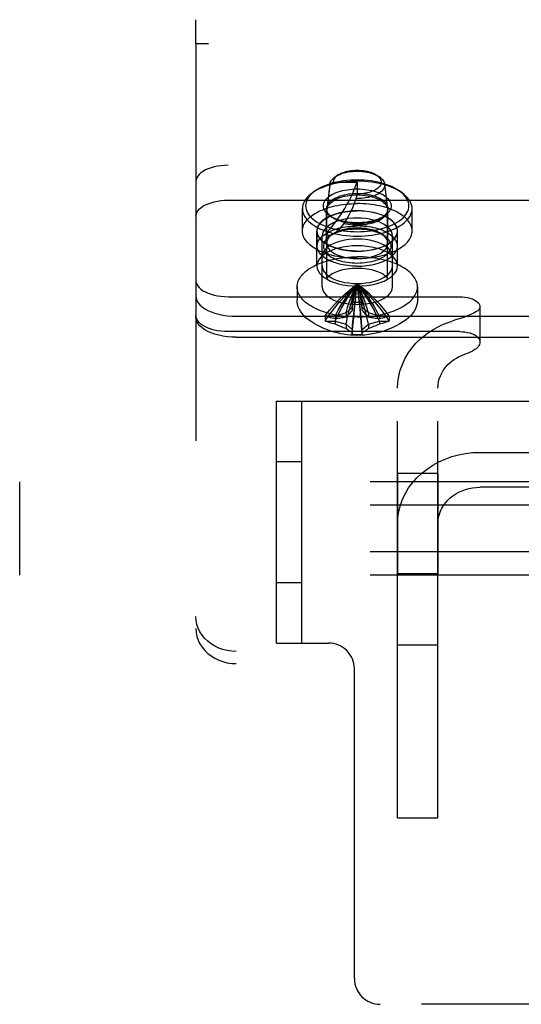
# Model space of a CAD drawing. Header units: inches. Extents: x 0 to 224, y 0 to 145.
# Tile 109 of 125: x 138.53 to 140.08, y 105.74 to 108.8. Entities that reach past the tile are written whole.
import ezdxf

# ---------------------------------------------------------------- set-up
doc = ezdxf.new("R2010")
doc.units = ezdxf.units.IN
doc.header["$LTSCALE"] = 12.302632
doc.header["$MEASUREMENT"] = 0
doc.linetypes.add('HIDDEN', pattern=[0.2, 0.1, -0.1])
doc.layers.add('02___PRT_ALL_AXES', color=7, linetype='CONTINUOUS')
doc.layers.add('DEFAULT_2', color=8, linetype='HIDDEN')

msp = doc.modelspace()

# ---------------------------------------------------------------- linework, layer by layer
at = {"layer": '02___PRT_ALL_AXES', "color": 8, "linetype": 'HIDDEN'}
for p, q in [((139.4028, 108.1421), (139.4028, 108.2114)), ((139.7428, 108.1421), (139.7428, 108.2114)), ((139.4478, 108.0338), (139.4478, 108.1421)), ((139.4483, 108.0953), (139.4483, 108.1421)), ((139.4638, 107.9689), (139.4638, 108.1276)), ((139.6818, 107.9689), (139.6818, 108.1276)), ((139.6973, 108.0953), (139.6973, 108.1421)), ((139.6978, 108.0338), (139.6978, 108.1421)), ((139.8228, 107.3908), (139.6978, 107.3908)), ((139.6978, 107.3908), (139.6978, 107.0788)), ((139.8228, 107.3908), (139.8228, 107.0788)), ((139.8228, 107.0788), (139.6978, 107.0788))]:
    msp.add_line(p, q, dxfattribs=at)
for points in [[(139.4028, 108.1421), (139.403, 108.1465), (139.4037, 108.151), (139.4049, 108.1554), (139.4065, 108.1597), (139.4086, 108.1641), (139.4111, 108.1683), (139.4141, 108.1725), (139.4175, 108.1766), (139.4213, 108.1807), (139.4255, 108.1846), (139.4302, 108.1884), (139.4352, 108.192), (139.4407, 108.1956), (139.4464, 108.1989), (139.4526, 108.2022), (139.459, 108.2052), (139.4658, 108.2081), (139.4728, 108.2108), (139.4802, 108.2134), (139.4878, 108.2157), (139.4956, 108.2178), (139.5036, 108.2197), (139.5118, 108.2214), (139.5202, 108.2229), (139.5288, 108.2242), (139.5374, 108.2252), (139.5462, 108.226), (139.555, 108.2266), (139.5639, 108.227), (139.5728, 108.2271)], [(139.7428, 108.1421), (139.7425, 108.1465), (139.7418, 108.151), (139.7407, 108.1554), (139.7391, 108.1597), (139.737, 108.1641), (139.7344, 108.1683), (139.7315, 108.1725), (139.7281, 108.1766), (139.7242, 108.1807), (139.72, 108.1846), (139.7153, 108.1884), (139.7103, 108.192), (139.7049, 108.1956), (139.6991, 108.1989), (139.693, 108.2022), (139.6865, 108.2052), (139.6798, 108.2081), (139.6727, 108.2108), (139.6654, 108.2134), (139.6578, 108.2157), (139.6499, 108.2178), (139.6419, 108.2197), (139.6337, 108.2214), (139.6253, 108.2229), (139.6168, 108.2242), (139.6081, 108.2252), (139.5994, 108.226), (139.5905, 108.2266), (139.5817, 108.227), (139.5728, 108.2271)], [(139.6978, 108.1421), (139.6968, 108.1497), (139.6941, 108.157), (139.6896, 108.1642), (139.6834, 108.1711), (139.6756, 108.1776), (139.6663, 108.1835), (139.6556, 108.1888), (139.6438, 108.1935), (139.6309, 108.1974), (139.6171, 108.2005), (139.6027, 108.2027), (139.5878, 108.2041), (139.5728, 108.2046), (139.5577, 108.2041), (139.5429, 108.2027), (139.5284, 108.2005), (139.5147, 108.1974), (139.5018, 108.1935), (139.4899, 108.1888), (139.4792, 108.1835), (139.4699, 108.1776), (139.4621, 108.1711), (139.4559, 108.1642), (139.4514, 108.157), (139.4487, 108.1497), (139.4478, 108.1421)], [(139.4483, 108.1421), (139.4485, 108.1458), (139.4492, 108.1496), (139.4503, 108.1533), (139.4519, 108.157), (139.4539, 108.1606), (139.4564, 108.1641), (139.4592, 108.1676), (139.4625, 108.171), (139.4662, 108.1743), (139.4703, 108.1774), (139.4748, 108.1805), (139.4796, 108.1833), (139.4847, 108.1861), (139.4902, 108.1887), (139.496, 108.1911), (139.502, 108.1933), (139.5084, 108.1953), (139.5149, 108.1972), (139.5217, 108.1988), (139.5286, 108.2003), (139.5357, 108.2015), (139.543, 108.2025), (139.5503, 108.2033), (139.5578, 108.2039), (139.5652, 108.2042), (139.5728, 108.2043)], [(139.6818, 108.1276), (139.681, 108.1342), (139.6786, 108.1406), (139.6747, 108.1469), (139.6693, 108.1529), (139.6625, 108.1585), (139.6544, 108.1637), (139.645, 108.1684), (139.6347, 108.1724), (139.6234, 108.1758), (139.6114, 108.1785), (139.5988, 108.1805), (139.5859, 108.1817), (139.5728, 108.1821), (139.5596, 108.1817), (139.5467, 108.1805), (139.5341, 108.1785), (139.5221, 108.1758), (139.5108, 108.1724), (139.5005, 108.1684), (139.4912, 108.1637), (139.4831, 108.1585), (139.4763, 108.1529), (139.4709, 108.1469), (139.4669, 108.1406), (139.4646, 108.1342), (139.4638, 108.1276)], [(139.6973, 108.1421), (139.697, 108.1458), (139.6964, 108.1496), (139.6952, 108.1533), (139.6936, 108.157), (139.6916, 108.1606), (139.6892, 108.1641), (139.6863, 108.1676), (139.683, 108.171), (139.6793, 108.1743), (139.6752, 108.1774), (139.6708, 108.1805), (139.666, 108.1833), (139.6608, 108.1861), (139.6553, 108.1887), (139.6495, 108.1911), (139.6435, 108.1933), (139.6372, 108.1953), (139.6306, 108.1972), (139.6239, 108.1988), (139.6169, 108.2003), (139.6098, 108.2015), (139.6026, 108.2025), (139.5952, 108.2033), (139.5878, 108.2039), (139.5803, 108.2042), (139.5728, 108.2043)], [(139.4483, 108.0953), (139.4485, 108.0991), (139.4492, 108.1028), (139.4503, 108.1065), (139.4519, 108.1102), (139.4539, 108.1138), (139.4564, 108.1174), (139.4592, 108.1209), (139.4625, 108.1242), (139.4662, 108.1275), (139.4703, 108.1307), (139.4748, 108.1337), (139.4796, 108.1366), (139.4847, 108.1393), (139.4902, 108.1419), (139.496, 108.1443), (139.502, 108.1465), (139.5084, 108.1486), (139.5149, 108.1504), (139.5217, 108.1521), (139.5286, 108.1535), (139.5357, 108.1547), (139.543, 108.1557), (139.5503, 108.1565), (139.5578, 108.1571), (139.5652, 108.1574), (139.5728, 108.1576)], [(139.6973, 108.0953), (139.697, 108.0991), (139.6964, 108.1028), (139.6952, 108.1065), (139.6936, 108.1102), (139.6916, 108.1138), (139.6892, 108.1174), (139.6863, 108.1209), (139.683, 108.1242), (139.6793, 108.1275), (139.6752, 108.1307), (139.6708, 108.1337), (139.666, 108.1366), (139.6608, 108.1393), (139.6553, 108.1419), (139.6495, 108.1443), (139.6435, 108.1465), (139.6372, 108.1486), (139.6306, 108.1504), (139.6239, 108.1521), (139.6169, 108.1535), (139.6098, 108.1547), (139.6026, 108.1557), (139.5952, 108.1565), (139.5878, 108.1571), (139.5803, 108.1574), (139.5728, 108.1576)], [(139.5728, 108.0571), (139.5639, 108.0572), (139.555, 108.0575), (139.5462, 108.0581), (139.5374, 108.0589), (139.5288, 108.06), (139.5202, 108.0612), (139.5118, 108.0627), (139.5036, 108.0644), (139.4956, 108.0663), (139.4878, 108.0685), (139.4802, 108.0708), (139.4728, 108.0733), (139.4658, 108.076), (139.459, 108.0789), (139.4526, 108.082), (139.4464, 108.0852), (139.4407, 108.0886), (139.4352, 108.0921), (139.4302, 108.0958), (139.4255, 108.0996), (139.4213, 108.1035), (139.4175, 108.1075), (139.4141, 108.1116), (139.4111, 108.1158), (139.4086, 108.1201), (139.4065, 108.1244), (139.4049, 108.1288), (139.4037, 108.1332), (139.403, 108.1376), (139.4028, 108.1421)], [(139.4478, 108.1421), (139.4487, 108.1345), (139.4514, 108.1271), (139.4559, 108.1199), (139.4621, 108.113), (139.4699, 108.1066), (139.4792, 108.1006), (139.4899, 108.0953), (139.5018, 108.0906), (139.5147, 108.0867), (139.5284, 108.0836), (139.5429, 108.0814), (139.5577, 108.08), (139.5728, 108.0796), (139.5878, 108.08), (139.6027, 108.0814), (139.6171, 108.0836), (139.6309, 108.0867), (139.6438, 108.0906), (139.6556, 108.0953), (139.6663, 108.1006), (139.6756, 108.1066), (139.6834, 108.113), (139.6896, 108.1199), (139.6941, 108.1271), (139.6968, 108.1345), (139.6978, 108.1421)], [(139.5728, 108.0798), (139.5652, 108.0799), (139.5578, 108.0803), (139.5503, 108.0808), (139.543, 108.0816), (139.5357, 108.0826), (139.5286, 108.0839), (139.5217, 108.0853), (139.5149, 108.0869), (139.5084, 108.0888), (139.502, 108.0908), (139.496, 108.0931), (139.4902, 108.0955), (139.4847, 108.0981), (139.4796, 108.1008), (139.4748, 108.1037), (139.4703, 108.1067), (139.4662, 108.1099), (139.4625, 108.1131), (139.4592, 108.1165), (139.4564, 108.12), (139.4539, 108.1235), (139.4519, 108.1272), (139.4503, 108.1308), (139.4492, 108.1346), (139.4485, 108.1383), (139.4483, 108.1421)], [(139.6818, 108.0626), (139.681, 108.0692), (139.6786, 108.0757), (139.6747, 108.0819), (139.6693, 108.0879), (139.6625, 108.0936), (139.6544, 108.0988), (139.645, 108.1034), (139.6347, 108.1075), (139.6234, 108.1109), (139.6114, 108.1136), (139.5988, 108.1155), (139.5859, 108.1167), (139.5728, 108.1171), (139.5596, 108.1167), (139.5467, 108.1155), (139.5341, 108.1136), (139.5221, 108.1109), (139.5108, 108.1075), (139.5005, 108.1034), (139.4912, 108.0988), (139.4831, 108.0936), (139.4763, 108.0879), (139.4709, 108.0819), (139.4669, 108.0757), (139.4646, 108.0692), (139.4638, 108.0626)], [(139.5728, 108.0798), (139.5803, 108.0799), (139.5878, 108.0803), (139.5952, 108.0808), (139.6026, 108.0816), (139.6098, 108.0826), (139.6169, 108.0839), (139.6239, 108.0853), (139.6306, 108.0869), (139.6372, 108.0888), (139.6435, 108.0908), (139.6495, 108.0931), (139.6553, 108.0955), (139.6608, 108.0981), (139.666, 108.1008), (139.6708, 108.1037), (139.6752, 108.1067), (139.6793, 108.1099), (139.683, 108.1131), (139.6863, 108.1165), (139.6892, 108.12), (139.6916, 108.1235), (139.6936, 108.1272), (139.6952, 108.1308), (139.6964, 108.1346), (139.697, 108.1383), (139.6973, 108.1421)], [(139.5728, 108.0571), (139.5817, 108.0572), (139.5905, 108.0575), (139.5994, 108.0581), (139.6081, 108.0589), (139.6168, 108.06), (139.6253, 108.0612), (139.6337, 108.0627), (139.6419, 108.0644), (139.6499, 108.0663), (139.6578, 108.0685), (139.6654, 108.0708), (139.6727, 108.0733), (139.6798, 108.076), (139.6865, 108.0789), (139.693, 108.082), (139.6991, 108.0852), (139.7049, 108.0886), (139.7103, 108.0921), (139.7153, 108.0958), (139.72, 108.0996), (139.7242, 108.1035), (139.7281, 108.1075), (139.7315, 108.1116), (139.7344, 108.1158), (139.737, 108.1201), (139.7391, 108.1244), (139.7407, 108.1288), (139.7418, 108.1332), (139.7425, 108.1376), (139.7428, 108.1421)], [(139.6978, 108.0338), (139.6968, 108.0414), (139.6941, 108.0488), (139.6896, 108.056), (139.6834, 108.0629), (139.6756, 108.0693), (139.6663, 108.0753), (139.6556, 108.0806), (139.6438, 108.0853), (139.6309, 108.0892), (139.6171, 108.0923), (139.6027, 108.0945), (139.5878, 108.0959), (139.5728, 108.0963), (139.5577, 108.0959), (139.5429, 108.0945), (139.5284, 108.0923), (139.5147, 108.0892), (139.5018, 108.0853), (139.4899, 108.0806), (139.4792, 108.0753), (139.4699, 108.0693), (139.4621, 108.0629), (139.4559, 108.056), (139.4514, 108.0488), (139.4487, 108.0414), (139.4478, 108.0338)], [(139.5728, 108.0331), (139.5652, 108.0332), (139.5578, 108.0335), (139.5503, 108.0341), (139.543, 108.0349), (139.5357, 108.0359), (139.5286, 108.0371), (139.5217, 108.0385), (139.5149, 108.0402), (139.5084, 108.042), (139.502, 108.0441), (139.496, 108.0463), (139.4902, 108.0487), (139.4847, 108.0513), (139.4796, 108.054), (139.4748, 108.0569), (139.4703, 108.0599), (139.4662, 108.0631), (139.4625, 108.0664), (139.4592, 108.0698), (139.4564, 108.0732), (139.4539, 108.0768), (139.4519, 108.0804), (139.4503, 108.0841), (139.4492, 108.0878), (139.4485, 108.0915), (139.4483, 108.0953)], [(139.5728, 108.0331), (139.5803, 108.0332), (139.5878, 108.0335), (139.5952, 108.0341), (139.6026, 108.0349), (139.6098, 108.0359), (139.6169, 108.0371), (139.6239, 108.0385), (139.6306, 108.0402), (139.6372, 108.042), (139.6435, 108.0441), (139.6495, 108.0463), (139.6553, 108.0487), (139.6608, 108.0513), (139.666, 108.054), (139.6708, 108.0569), (139.6752, 108.0599), (139.6793, 108.0631), (139.683, 108.0664), (139.6863, 108.0698), (139.6892, 108.0732), (139.6916, 108.0768), (139.6936, 108.0804), (139.6952, 108.0841), (139.6964, 108.0878), (139.697, 108.0915), (139.6973, 108.0953)], [(139.4478, 108.0338), (139.4487, 108.0262), (139.4514, 108.0189), (139.4559, 108.0117), (139.4621, 108.0048), (139.4699, 107.9983), (139.4792, 107.9924), (139.4899, 107.987), (139.5018, 107.9824), (139.5147, 107.9785), (139.5284, 107.9754), (139.5429, 107.9731), (139.5577, 107.9718), (139.5728, 107.9713), (139.5878, 107.9718), (139.6027, 107.9731), (139.6171, 107.9754), (139.6309, 107.9785), (139.6438, 107.9824), (139.6556, 107.987), (139.6663, 107.9924), (139.6756, 107.9983), (139.6834, 108.0048), (139.6896, 108.0117), (139.6941, 108.0189), (139.6968, 108.0262), (139.6978, 108.0338)], [(139.4638, 108.0338), (139.4646, 108.0272), (139.4669, 108.0208), (139.4709, 108.0145), (139.4763, 108.0085), (139.4831, 108.0029), (139.4912, 107.9977), (139.5005, 107.993), (139.5108, 107.989), (139.5221, 107.9856), (139.5341, 107.9829), (139.5467, 107.9809), (139.5596, 107.9797), (139.5728, 107.9793), (139.5859, 107.9797), (139.5988, 107.9809), (139.6114, 107.9829), (139.6234, 107.9856), (139.6347, 107.989), (139.645, 107.993), (139.6544, 107.9977), (139.6625, 108.0029), (139.6693, 108.0085), (139.6747, 108.0145), (139.6786, 108.0208), (139.681, 108.0272), (139.6818, 108.0338)], [(139.4638, 107.9689), (139.4646, 107.9622), (139.4669, 107.9558), (139.4709, 107.9495), (139.4763, 107.9435), (139.4831, 107.9379), (139.4912, 107.9327), (139.5005, 107.9281), (139.5108, 107.924), (139.5221, 107.9206), (139.5341, 107.9179), (139.5467, 107.916), (139.5596, 107.9148), (139.5728, 107.9144), (139.5859, 107.9148), (139.5988, 107.916), (139.6114, 107.9179), (139.6234, 107.9206), (139.6347, 107.924), (139.645, 107.9281), (139.6544, 107.9327), (139.6625, 107.9379), (139.6693, 107.9435), (139.6747, 107.9495), (139.6786, 107.9558), (139.681, 107.9622), (139.6818, 107.9689)]]:
    msp.add_lwpolyline(points, dxfattribs=at)
at = {"layer": 'DEFAULT_2', "color": 8, "linetype": 'HIDDEN'}
for p, q in [((139.0728, 108.7222), (139.0728, 108.7972)), ((141.5728, 108.7222), (139.0728, 108.7222)), ((139.0728, 108.7222), (139.0728, 106.9093)), ((141.4728, 108.3458), (139.1728, 108.3458)), ((139.5158, 108.3172), (139.5073, 108.3121)), ((139.6293, 108.3175), (139.6382, 108.3121)), ((139.4878, 108.285), (139.4788, 108.207)), ((139.4879, 108.2875), (139.4789, 108.2097)), ((139.4988, 108.2936), (139.4878, 108.285)), ((139.4878, 108.285), (139.4879, 108.2875)), ((139.4988, 108.2936), (139.5728, 108.2936)), ((139.5728, 108.2936), (139.5728, 108.2566)), ((139.6576, 108.2875), (139.6666, 108.2097)), ((139.4421, 108.2662), (139.434, 108.2604)), ((139.5696, 108.2425), (139.5712, 108.2498)), ((139.5712, 108.2498), (139.5728, 108.2566)), ((139.7034, 108.2662), (139.7116, 108.2604)), ((139.1728, 108.2376), (141.4728, 108.2376)), ((139.4778, 108.104), (139.4778, 108.2114)), ((139.4788, 108.207), (139.4789, 108.2097)), ((139.6666, 108.2097), (139.6668, 108.207)), ((139.6678, 108.104), (139.6678, 108.2114)), ((139.4788, 107.9933), (139.4788, 108.207)), ((139.4952, 108.1839), (139.487, 108.1897)), ((139.6503, 108.1839), (139.6585, 108.1897)), ((139.6668, 107.9933), (139.6668, 108.207)), ((139.4952, 108.1314), (139.487, 108.1256)), ((139.6503, 108.1314), (139.6585, 108.1256)), ((139.3863, 107.9689), (139.3863, 107.9286)), ((139.7593, 107.9689), (139.7593, 107.9286)), ((139.1728, 107.9383), (139.8903, 107.9383)), ((139.5573, 107.9049), (139.5379, 107.8881)), ((139.5573, 107.9207), (139.5573, 107.9198)), ((139.5573, 107.9198), (139.5573, 107.8962)), ((139.5883, 107.9198), (139.5882, 107.9207)), ((139.5883, 107.8962), (139.5883, 107.9198)), ((139.6077, 107.8881), (139.5883, 107.9049)), ((139.9528, 107.9071), (139.9528, 107.7988)), ((139.1978, 107.8776), (141.4478, 107.8776)), ((139.4745, 107.8784), (139.4735, 107.8788)), ((139.5043, 107.8784), (139.4745, 107.8784)), ((139.5379, 107.8881), (139.5043, 107.8784)), ((139.5043, 107.8784), (139.5043, 107.8697)), ((139.5379, 107.8881), (139.5379, 107.8752)), ((139.6413, 107.8784), (139.6077, 107.8881)), ((139.6077, 107.8881), (139.6077, 107.8752)), ((139.6711, 107.8784), (139.6413, 107.8784)), ((139.6413, 107.8784), (139.6413, 107.8697)), ((139.672, 107.8788), (139.6711, 107.8784)), ((139.4735, 107.8633), (139.4745, 107.8629)), ((139.4745, 107.8629), (139.5043, 107.8629)), ((139.5043, 107.8629), (139.5379, 107.8532)), ((139.5043, 107.8629), (139.5043, 107.8542)), ((139.5379, 107.8532), (139.5573, 107.8364)), ((139.5379, 107.8532), (139.5379, 107.8403)), ((139.5883, 107.8364), (139.6077, 107.8532)), ((139.6077, 107.8532), (139.6413, 107.8629)), ((139.6077, 107.8532), (139.6077, 107.8403)), ((139.6413, 107.8629), (139.6711, 107.8629)), ((139.6413, 107.8629), (139.6413, 107.8542)), ((139.6711, 107.8629), (139.672, 107.8633)), ((139.8903, 107.8301), (139.1728, 107.8301)), ((139.1978, 107.8126), (141.4478, 107.8126)), ((139.5573, 107.8364), (139.5573, 107.8216)), ((139.5573, 107.8216), (139.5573, 107.8214)), ((139.5882, 107.8214), (139.5883, 107.8216)), ((139.5883, 107.8216), (139.5883, 107.8364)), ((139.6978, 106.3227), (139.6978, 107.655)), ((139.8228, 106.3227), (139.8228, 107.655)), ((139.3228, 107.6148), (141.3228, 107.6148)), ((139.3228, 106.8648), (139.3228, 107.6148)), ((139.4008, 106.8648), (139.4008, 107.6148)), ((139.9528, 107.4558), (140.6928, 107.4558)), ((139.3228, 107.4273), (139.4008, 107.4273)), ((160.5268, 107.3641), (138.5268, 107.3641)), ((138.5268, 107.0754), (138.5268, 107.3641)), ((140.6928, 107.3476), (139.9528, 107.3476)), ((160.5268, 107.2919), (138.5268, 107.2919)), ((160.5268, 107.1476), (138.5268, 107.1476)), ((160.5268, 107.0754), (138.5268, 107.0754)), ((139.3228, 107.0523), (139.4008, 107.0523)), ((139.3228, 106.8648), (139.4838, 106.8648)), ((141.4478, 106.8386), (139.1978, 106.8386)), ((139.8228, 106.8583), (139.6978, 106.8583)), ((141.4478, 106.8011), (139.1978, 106.8011)), ((139.5638, 105.8248), (139.5638, 106.7848)), ((139.6978, 106.3227), (139.8228, 106.3227)), ((141.0018, 105.7448), (139.6438, 105.7448))]:
    msp.add_line(p, q, dxfattribs=at)
for points in [[(139.1728, 108.3458), (139.1615, 108.3455), (139.1505, 108.3446), (139.1397, 108.343), (139.1294, 108.3409), (139.1196, 108.3382), (139.1104, 108.3349), (139.1021, 108.3312), (139.0946, 108.327), (139.0881, 108.3224), (139.0827, 108.3175), (139.0784, 108.3123), (139.0753, 108.3069), (139.0734, 108.3015), (139.0728, 108.2958)], [(139.5158, 108.3172), (139.5202, 108.3197), (139.525, 108.3219), (139.5301, 108.3238), (139.5355, 108.3256), (139.5412, 108.3271), (139.5472, 108.3283), (139.5533, 108.3293), (139.5596, 108.33), (139.566, 108.3305), (139.5725, 108.3306), (139.579, 108.3305), (139.5854, 108.3301), (139.5917, 108.3294), (139.5979, 108.3284), (139.6038, 108.3272), (139.6096, 108.3257), (139.615, 108.324), (139.6202, 108.322), (139.6249, 108.3199), (139.6293, 108.3175)], [(139.5728, 108.3), (139.562, 108.2998), (139.5513, 108.2993), (139.5406, 108.2984), (139.53, 108.2971), (139.5196, 108.2955), (139.5094, 108.2935), (139.4995, 108.2911), (139.49, 108.2885), (139.4808, 108.2855), (139.472, 108.2822), (139.4638, 108.2786), (139.456, 108.2747), (139.4488, 108.2706), (139.4421, 108.2662)], [(139.4879, 108.2875), (139.4881, 108.2887), (139.489, 108.2923), (139.4906, 108.2959), (139.4928, 108.2995), (139.4957, 108.3029), (139.4991, 108.3062), (139.5032, 108.3094), (139.5073, 108.3121)], [(139.4988, 108.2936), (139.499, 108.2968), (139.4998, 108.2999), (139.5012, 108.303), (139.5031, 108.3061), (139.5055, 108.3091), (139.5085, 108.312), (139.5119, 108.3147), (139.5158, 108.3172)], [(139.5073, 108.3121), (139.5128, 108.3151), (139.5183, 108.3176), (139.5243, 108.3199), (139.5306, 108.3219), (139.5372, 108.3236), (139.5442, 108.325), (139.5513, 108.3261), (139.5586, 108.3269), (139.5661, 108.3274), (139.5735, 108.3275), (139.581, 108.3273), (139.5884, 108.3268), (139.5957, 108.3259), (139.6028, 108.3248), (139.6097, 108.3233), (139.6163, 108.3215), (139.6225, 108.3195), (139.6284, 108.3171), (139.6338, 108.3146), (139.6382, 108.3121)], [(139.6297, 108.3172), (139.6333, 108.3149), (139.6368, 108.3122), (139.6398, 108.3093), (139.6422, 108.3064), (139.6442, 108.3033), (139.6456, 108.3001), (139.6465, 108.2969), (139.6468, 108.2937), (139.6465, 108.2905), (139.6457, 108.2873), (139.6443, 108.2841), (139.6423, 108.281), (139.6399, 108.278), (139.6369, 108.2752), (139.6334, 108.2724), (139.6295, 108.2699), (139.6251, 108.2675), (139.6204, 108.2653), (139.6153, 108.2633), (139.6098, 108.2616), (139.6041, 108.2601), (139.5981, 108.2589), (139.592, 108.2579), (139.5856, 108.2572), (139.5793, 108.2568), (139.5728, 108.2566)], [(139.7034, 108.2662), (139.6967, 108.2706), (139.6895, 108.2747), (139.6818, 108.2786), (139.6735, 108.2822), (139.6648, 108.2855), (139.6556, 108.2885), (139.646, 108.2911), (139.6361, 108.2935), (139.6259, 108.2955), (139.6155, 108.2971), (139.6049, 108.2984), (139.5942, 108.2993), (139.5835, 108.2998), (139.5728, 108.3)], [(139.6382, 108.3121), (139.6388, 108.3118), (139.6432, 108.3088), (139.6471, 108.3056), (139.6505, 108.3022), (139.6532, 108.2987), (139.6553, 108.2951), (139.6568, 108.2915), (139.6576, 108.2875)], [(139.5728, 108.2964), (139.5614, 108.2962), (139.55, 108.2956), (139.5386, 108.2946), (139.5274, 108.2933), (139.5163, 108.2915), (139.5055, 108.2894), (139.4949, 108.2869), (139.4848, 108.2841), (139.475, 108.2809), (139.4657, 108.2774), (139.457, 108.2736), (139.4487, 108.2695), (139.4411, 108.2651), (139.434, 108.2604)], [(139.487, 108.1897), (139.4861, 108.1904), (139.4819, 108.1937), (139.4782, 108.1972), (139.4751, 108.2008), (139.4724, 108.2045), (139.4704, 108.2083), (139.4689, 108.2122), (139.4681, 108.2161), (139.4678, 108.22), (139.4681, 108.2239), (139.4689, 108.2279), (139.4704, 108.2317), (139.4725, 108.2355), (139.4751, 108.2392), (139.4782, 108.2428), (139.4819, 108.2463), (139.4861, 108.2496), (139.4908, 108.2528), (139.4959, 108.2558), (139.5015, 108.2585), (139.5074, 108.2611), (139.5138, 108.2634), (139.5205, 108.2655), (139.5275, 108.2674), (139.5348, 108.2689), (139.5422, 108.2702), (139.5498, 108.2712), (139.5575, 108.2719), (139.5651, 108.2724), (139.5728, 108.2725)], [(139.4788, 108.1377), (139.4865, 108.1465), (139.494, 108.1555), (139.5012, 108.1646), (139.5082, 108.1738), (139.515, 108.1832), (139.5215, 108.1927), (139.5278, 108.2023), (139.5338, 108.212), (139.5396, 108.2219), (139.5451, 108.2318), (139.5504, 108.2419), (139.5554, 108.2521), (139.5601, 108.2623), (139.5646, 108.2727), (139.5688, 108.2831), (139.5728, 108.2936)], [(139.6576, 108.2875), (139.6577, 108.284), (139.6572, 108.2803), (139.6561, 108.2766), (139.6543, 108.273), (139.6518, 108.2694), (139.6488, 108.266), (139.6452, 108.2627), (139.641, 108.2596), (139.6362, 108.2567), (139.631, 108.2541), (139.6253, 108.2516), (139.6193, 108.2494), (139.6128, 108.2475), (139.6061, 108.2459), (139.5991, 108.2446), (139.5919, 108.2436), (139.5845, 108.2429), (139.577, 108.2426), (139.5696, 108.2425)], [(139.7116, 108.2604), (139.7045, 108.2651), (139.6968, 108.2695), (139.6886, 108.2736), (139.6798, 108.2774), (139.6705, 108.2809), (139.6608, 108.2841), (139.6506, 108.2869), (139.6401, 108.2894), (139.6292, 108.2915), (139.6182, 108.2933), (139.6069, 108.2946), (139.5956, 108.2956), (139.5842, 108.2962), (139.5728, 108.2964)], [(139.5728, 108.2725), (139.5804, 108.2724), (139.5881, 108.2719), (139.5957, 108.2712), (139.6033, 108.2702), (139.6108, 108.2689), (139.618, 108.2674), (139.6251, 108.2655), (139.6318, 108.2634), (139.6381, 108.2611), (139.6441, 108.2585), (139.6496, 108.2558), (139.6548, 108.2528), (139.6594, 108.2496), (139.6636, 108.2463), (139.6673, 108.2428), (139.6705, 108.2392), (139.6731, 108.2355), (139.6751, 108.2317), (139.6766, 108.2278), (139.6775, 108.2239), (139.6778, 108.22), (139.6775, 108.2161), (139.6766, 108.2122), (139.6751, 108.2083), (139.6731, 108.2045), (139.6705, 108.2008), (139.6673, 108.1972), (139.6636, 108.1937), (139.6594, 108.1904), (139.6585, 108.1897)], [(139.434, 108.2604), (139.4276, 108.2556), (139.4219, 108.2505), (139.4169, 108.2453), (139.4126, 108.2399), (139.4091, 108.2343), (139.4063, 108.2287), (139.4044, 108.223), (139.4032, 108.2172), (139.4028, 108.2114)], [(139.4421, 108.2662), (139.4362, 108.2617), (139.4308, 108.2569), (139.4261, 108.252), (139.422, 108.2469), (139.4187, 108.2416), (139.4161, 108.2363), (139.4143, 108.2309), (139.4131, 108.2255), (139.4128, 108.22), (139.4131, 108.2145), (139.4143, 108.2091), (139.4161, 108.2037), (139.4187, 108.1984), (139.422, 108.1932), (139.4261, 108.1881), (139.4308, 108.1831), (139.4362, 108.1784), (139.4422, 108.1738), (139.4488, 108.1694), (139.456, 108.1653), (139.4638, 108.1614), (139.472, 108.1579), (139.4808, 108.1546), (139.4899, 108.1516), (139.4995, 108.1489), (139.5094, 108.1465), (139.5196, 108.1446), (139.53, 108.1429), (139.5406, 108.1416), (139.5513, 108.1407), (139.562, 108.1402), (139.5728, 108.14)], [(139.4778, 108.2114), (139.478, 108.2149), (139.4788, 108.2184), (139.4802, 108.2219), (139.482, 108.2254), (139.4844, 108.2287), (139.4872, 108.232), (139.4906, 108.2352), (139.4943, 108.2382), (139.4986, 108.241), (139.5032, 108.2437), (139.5082, 108.2462), (139.5137, 108.2485), (139.5194, 108.2506), (139.5255, 108.2525), (139.5318, 108.2542), (139.5384, 108.2556), (139.5451, 108.2568), (139.552, 108.2577), (139.5589, 108.2583), (139.5659, 108.2587), (139.5728, 108.2589)], [(139.4789, 108.2097), (139.4791, 108.2111), (139.4802, 108.2152), (139.482, 108.2192), (139.4845, 108.2231), (139.4876, 108.2269), (139.4914, 108.2306), (139.4959, 108.234), (139.5009, 108.2373), (139.5065, 108.2403), (139.5125, 108.2431), (139.5191, 108.2456), (139.5261, 108.2478), (139.5334, 108.2497), (139.541, 108.2512), (139.5488, 108.2525), (139.5567, 108.2533), (139.5647, 108.2538), (139.5728, 108.254)], [(139.5696, 108.2425), (139.5656, 108.2321), (139.5613, 108.2217), (139.5567, 108.2113), (139.5518, 108.2011), (139.5467, 108.1912), (139.5414, 108.1819), (139.5361, 108.1731), (139.5308, 108.165)], [(139.5728, 108.14), (139.5835, 108.1402), (139.5942, 108.1407), (139.6049, 108.1416), (139.6155, 108.1429), (139.6259, 108.1446), (139.6361, 108.1465), (139.646, 108.1489), (139.6556, 108.1516), (139.6648, 108.1546), (139.6735, 108.1579), (139.6818, 108.1614), (139.6895, 108.1653), (139.6967, 108.1694), (139.7034, 108.1738), (139.7094, 108.1784), (139.7147, 108.1831), (139.7195, 108.1881), (139.7235, 108.1932), (139.7268, 108.1984), (139.7294, 108.2037), (139.7313, 108.2091), (139.7324, 108.2145), (139.7328, 108.22), (139.7324, 108.2255), (139.7313, 108.2309), (139.7294, 108.2363), (139.7268, 108.2416), (139.7235, 108.2469), (139.7195, 108.2519), (139.7147, 108.2569), (139.7094, 108.2617), (139.7034, 108.2662)], [(139.5728, 108.2589), (139.5797, 108.2587), (139.5866, 108.2583), (139.5936, 108.2577), (139.6004, 108.2568), (139.6072, 108.2556), (139.6137, 108.2542), (139.6201, 108.2525), (139.6261, 108.2506), (139.6319, 108.2485), (139.6373, 108.2462), (139.6423, 108.2437), (139.647, 108.241), (139.6512, 108.2382), (139.655, 108.2351), (139.6583, 108.232), (139.6612, 108.2287), (139.6635, 108.2254), (139.6654, 108.2219), (139.6667, 108.2184), (139.6675, 108.2149), (139.6678, 108.2114)], [(139.5728, 108.254), (139.5808, 108.2538), (139.5888, 108.2533), (139.5968, 108.2525), (139.6046, 108.2512), (139.6122, 108.2497), (139.6195, 108.2478), (139.6264, 108.2456), (139.633, 108.2431), (139.6391, 108.2403), (139.6446, 108.2373), (139.6497, 108.2341), (139.6541, 108.2306), (139.6579, 108.2269), (139.6611, 108.2231), (139.6635, 108.2192), (139.6653, 108.2152), (139.6664, 108.2111), (139.6666, 108.2097)], [(139.7428, 108.2114), (139.7424, 108.2172), (139.7412, 108.2229), (139.7392, 108.2287), (139.7364, 108.2343), (139.7329, 108.2399), (139.7286, 108.2453), (139.7236, 108.2505), (139.7179, 108.2556), (139.7116, 108.2604)], [(139.0728, 108.1876), (139.0734, 108.1932), (139.0753, 108.1987), (139.0784, 108.2041), (139.0827, 108.2093), (139.0881, 108.2142), (139.0946, 108.2187), (139.1021, 108.2229), (139.1104, 108.2267), (139.1196, 108.2299), (139.1294, 108.2326), (139.1397, 108.2348), (139.1505, 108.2363), (139.1615, 108.2372), (139.1728, 108.2376)], [(139.4028, 108.2114), (139.4032, 108.2055), (139.4044, 108.1998), (139.4063, 108.194), (139.4091, 108.1884), (139.4126, 108.1828), (139.4169, 108.1774), (139.4219, 108.1722), (139.4276, 108.1671), (139.434, 108.1622), (139.4411, 108.1576), (139.4487, 108.1532), (139.457, 108.1491), (139.4657, 108.1453), (139.475, 108.1418), (139.4848, 108.1386), (139.4949, 108.1358), (139.5055, 108.1333), (139.5163, 108.1312), (139.5274, 108.1294), (139.5386, 108.1281), (139.55, 108.1271), (139.5614, 108.1265), (139.5728, 108.1264)], [(139.4952, 108.1839), (139.4943, 108.1845), (139.4905, 108.1876), (139.4872, 108.1907), (139.4844, 108.194), (139.482, 108.1973), (139.4802, 108.2008), (139.4788, 108.2043), (139.478, 108.2078), (139.4778, 108.2114)], [(139.5728, 108.1264), (139.5842, 108.1265), (139.5956, 108.1271), (139.6069, 108.1281), (139.6182, 108.1294), (139.6292, 108.1312), (139.6401, 108.1333), (139.6506, 108.1358), (139.6608, 108.1386), (139.6705, 108.1418), (139.6798, 108.1453), (139.6886, 108.1491), (139.6968, 108.1532), (139.7045, 108.1576), (139.7115, 108.1622), (139.7179, 108.1671), (139.7236, 108.1722), (139.7286, 108.1774), (139.7329, 108.1828), (139.7364, 108.1884), (139.7392, 108.194), (139.7412, 108.1997), (139.7424, 108.2055), (139.7428, 108.2114)], [(139.6678, 108.2114), (139.6675, 108.2078), (139.6667, 108.2043), (139.6654, 108.2008), (139.6635, 108.1973), (139.6612, 108.194), (139.6583, 108.1907), (139.655, 108.1875), (139.6512, 108.1845), (139.6503, 108.1839)], [(139.5728, 108.1675), (139.5651, 108.1676), (139.5574, 108.1681), (139.5498, 108.1688), (139.5422, 108.1698), (139.5347, 108.1711), (139.5275, 108.1726), (139.5205, 108.1745), (139.5138, 108.1766), (139.5074, 108.1789), (139.5015, 108.1815), (139.4959, 108.1843), (139.4908, 108.1872), (139.487, 108.1897)], [(139.5728, 108.1639), (139.5658, 108.164), (139.5589, 108.1644), (139.552, 108.165), (139.5451, 108.1659), (139.5384, 108.1671), (139.5318, 108.1685), (139.5255, 108.1702), (139.5194, 108.1721), (139.5136, 108.1742), (139.5082, 108.1765), (139.5032, 108.179), (139.4986, 108.1817), (139.4952, 108.1839)], [(139.6668, 108.207), (139.6664, 108.2029), (139.6653, 108.1988), (139.6635, 108.1948), (139.6611, 108.1909), (139.6579, 108.1871), (139.6541, 108.1835), (139.6497, 108.18), (139.6446, 108.1767), (139.6391, 108.1737), (139.633, 108.1709), (139.6264, 108.1684), (139.6195, 108.1662), (139.6122, 108.1643), (139.6046, 108.1628), (139.5968, 108.1616), (139.5888, 108.1607), (139.5808, 108.1602), (139.5728, 108.16)], [(139.6585, 108.1897), (139.6548, 108.1872), (139.6496, 108.1842), (139.6441, 108.1815), (139.6381, 108.1789), (139.6317, 108.1766), (139.625, 108.1745), (139.618, 108.1726), (139.6108, 108.1711), (139.6033, 108.1698), (139.5957, 108.1688), (139.5881, 108.1681), (139.5804, 108.1676), (139.5728, 108.1675)], [(139.6503, 108.1839), (139.647, 108.1817), (139.6423, 108.179), (139.6373, 108.1765), (139.6319, 108.1742), (139.6261, 108.1721), (139.6201, 108.1702), (139.6137, 108.1685), (139.6072, 108.1671), (139.6004, 108.1659), (139.5936, 108.165), (139.5866, 108.1644), (139.5797, 108.164), (139.5728, 108.1639)], [(139.5308, 108.165), (139.5267, 108.1597), (139.5228, 108.1548), (139.5191, 108.1505), (139.5155, 108.1466), (139.512, 108.1432), (139.5088, 108.1402), (139.5057, 108.1375), (139.5029, 108.1353), (139.5002, 108.1334), (139.4978, 108.1319), (139.4955, 108.1306), (139.4934, 108.1296), (139.4915, 108.1289), (139.4897, 108.1284), (139.4881, 108.128), (139.4866, 108.1279), (139.4852, 108.128), (139.484, 108.1282), (139.4828, 108.1287), (139.4818, 108.1293), (139.4809, 108.1302), (139.4801, 108.1313), (139.4795, 108.1326), (139.4791, 108.1341), (139.4789, 108.1358), (139.4788, 108.1377)], [(139.5728, 108.1478), (139.5651, 108.1477), (139.5575, 108.1472), (139.5498, 108.1465), (139.5422, 108.1455), (139.5348, 108.1442), (139.5275, 108.1427), (139.5205, 108.1408), (139.5138, 108.1387), (139.5074, 108.1364), (139.5015, 108.1338), (139.4959, 108.1311), (139.4908, 108.1281), (139.487, 108.1256)], [(139.5728, 108.1515), (139.5659, 108.1513), (139.5589, 108.151), (139.552, 108.1503), (139.5451, 108.1494), (139.5384, 108.1482), (139.5318, 108.1468), (139.5255, 108.1452), (139.5194, 108.1433), (139.5137, 108.1411), (139.5082, 108.1388), (139.5032, 108.1363), (139.4986, 108.1336), (139.4952, 108.1314)], [(139.5728, 108.16), (139.5656, 108.1602), (139.5584, 108.1606), (139.5513, 108.1613), (139.5443, 108.1622), (139.5374, 108.1635), (139.5308, 108.165)], [(139.6503, 108.1314), (139.647, 108.1336), (139.6423, 108.1363), (139.6373, 108.1388), (139.6319, 108.1411), (139.6261, 108.1433), (139.6201, 108.1452), (139.6137, 108.1468), (139.6072, 108.1482), (139.6004, 108.1494), (139.5936, 108.1503), (139.5866, 108.151), (139.5797, 108.1513), (139.5728, 108.1515)], [(139.6585, 108.1256), (139.6548, 108.1281), (139.6496, 108.1311), (139.6441, 108.1338), (139.6381, 108.1364), (139.6318, 108.1387), (139.6251, 108.1408), (139.618, 108.1427), (139.6108, 108.1442), (139.6033, 108.1455), (139.5957, 108.1465), (139.5881, 108.1472), (139.5804, 108.1477), (139.5728, 108.1478)], [(139.487, 108.1256), (139.4861, 108.1249), (139.4819, 108.1216), (139.4782, 108.1181), (139.4751, 108.1145), (139.4725, 108.1108), (139.4704, 108.107), (139.4689, 108.1031), (139.4681, 108.0992), (139.4678, 108.0953), (139.4681, 108.0914), (139.4689, 108.0875), (139.4704, 108.0836), (139.4724, 108.0798), (139.4751, 108.0761), (139.4782, 108.0725), (139.4819, 108.069), (139.4861, 108.0657), (139.4908, 108.0625), (139.4959, 108.0595), (139.5015, 108.0568), (139.5074, 108.0542), (139.5138, 108.0519), (139.5205, 108.0498), (139.5275, 108.0479), (139.5347, 108.0464), (139.5422, 108.0451), (139.5498, 108.0441), (139.5574, 108.0434), (139.5651, 108.0429), (139.5728, 108.0428)], [(139.4952, 108.1314), (139.4943, 108.1308), (139.4906, 108.1278), (139.4872, 108.1246), (139.4844, 108.1214), (139.482, 108.118), (139.4802, 108.1146), (139.4788, 108.1111), (139.478, 108.1075), (139.4778, 108.104)], [(139.5728, 108.0428), (139.5804, 108.0429), (139.5881, 108.0434), (139.5957, 108.0441), (139.6033, 108.0451), (139.6108, 108.0464), (139.618, 108.0479), (139.625, 108.0498), (139.6317, 108.0519), (139.6381, 108.0542), (139.6441, 108.0568), (139.6496, 108.0595), (139.6548, 108.0625), (139.6594, 108.0657), (139.6636, 108.069), (139.6673, 108.0725), (139.6705, 108.0761), (139.6731, 108.0798), (139.6751, 108.0836), (139.6766, 108.0875), (139.6775, 108.0914), (139.6778, 108.0953), (139.6775, 108.0992), (139.6766, 108.1031), (139.6751, 108.107), (139.6731, 108.1108), (139.6705, 108.1145), (139.6673, 108.1181), (139.6636, 108.1216), (139.6594, 108.1249), (139.6585, 108.1256)], [(139.6678, 108.104), (139.6675, 108.1075), (139.6667, 108.1111), (139.6654, 108.1146), (139.6635, 108.118), (139.6612, 108.1214), (139.6583, 108.1246), (139.655, 108.1278), (139.6512, 108.1308), (139.6503, 108.1314)], [(139.4778, 108.104), (139.478, 108.1004), (139.4788, 108.0969), (139.4802, 108.0934), (139.482, 108.0899), (139.4844, 108.0866), (139.4872, 108.0833), (139.4905, 108.0802), (139.4943, 108.0772), (139.4986, 108.0743), (139.5032, 108.0716), (139.5082, 108.0691), (139.5136, 108.0668), (139.5194, 108.0647), (139.5255, 108.0628), (139.5318, 108.0611), (139.5384, 108.0597), (139.5451, 108.0585), (139.552, 108.0576), (139.5589, 108.057), (139.5658, 108.0566), (139.5728, 108.0565)], [(139.5728, 108.0565), (139.5797, 108.0566), (139.5866, 108.057), (139.5936, 108.0576), (139.6004, 108.0585), (139.6072, 108.0597), (139.6137, 108.0611), (139.6201, 108.0628), (139.6261, 108.0647), (139.6319, 108.0668), (139.6373, 108.0691), (139.6423, 108.0716), (139.647, 108.0743), (139.6512, 108.0772), (139.655, 108.0802), (139.6583, 108.0833), (139.6612, 108.0866), (139.6635, 108.0899), (139.6654, 108.0934), (139.6667, 108.0969), (139.6675, 108.1004), (139.6678, 108.104)], [(139.3863, 107.9689), (139.3865, 107.9734), (139.3872, 107.978), (139.3883, 107.9825), (139.3898, 107.9871), (139.3919, 107.9915), (139.3943, 107.9959), (139.3972, 108.0003), (139.4005, 108.0045), (139.4042, 108.0087), (139.4083, 108.0128), (139.4128, 108.0168), (139.4177, 108.0207), (139.423, 108.0244), (139.4286, 108.028), (139.4346, 108.0315), (139.4409, 108.0348), (139.4475, 108.038), (139.4545, 108.0409), (139.4617, 108.0438), (139.4692, 108.0464), (139.4769, 108.0488), (139.4849, 108.0511), (139.493, 108.0532), (139.5014, 108.055), (139.5099, 108.0567), (139.5186, 108.0581), (139.5275, 108.0593), (139.5364, 108.0603), (139.5454, 108.0611), (139.5545, 108.0617), (139.5636, 108.062), (139.5728, 108.0621)], [(139.7593, 107.9689), (139.759, 107.9734), (139.7584, 107.978), (139.7572, 107.9825), (139.7557, 107.9871), (139.7537, 107.9915), (139.7512, 107.9959), (139.7484, 108.0003), (139.7451, 108.0045), (139.7414, 108.0087), (139.7372, 108.0128), (139.7327, 108.0168), (139.7278, 108.0207), (139.7226, 108.0244), (139.7169, 108.028), (139.711, 108.0315), (139.7046, 108.0348), (139.698, 108.038), (139.6911, 108.0409), (139.6839, 108.0438), (139.6764, 108.0464), (139.6686, 108.0488), (139.6607, 108.0511), (139.6525, 108.0532), (139.6441, 108.055), (139.6356, 108.0567), (139.6269, 108.0581), (139.6181, 108.0593), (139.6092, 108.0603), (139.6001, 108.0611), (139.591, 108.0617), (139.5819, 108.062), (139.5728, 108.0621)], [(139.5728, 108.0262), (139.5649, 108.026), (139.5571, 108.0256), (139.5494, 108.0249), (139.5419, 108.0239), (139.5347, 108.0227), (139.5277, 108.0212), (139.5211, 108.0196), (139.5149, 108.0177), (139.5091, 108.0157), (139.5038, 108.0135), (139.499, 108.0113), (139.4947, 108.009), (139.491, 108.0067), (139.4878, 108.0045), (139.4852, 108.0023), (139.4831, 108.0003), (139.4814, 107.9985), (139.4802, 107.9968), (139.4794, 107.9955), (139.479, 107.9944), (139.4788, 107.9937), (139.4788, 107.9933)], [(139.6668, 107.9933), (139.6667, 107.9937), (139.6665, 107.9944), (139.6661, 107.9955), (139.6653, 107.9969), (139.6641, 107.9985), (139.6624, 108.0004), (139.6603, 108.0024), (139.6576, 108.0046), (139.6544, 108.0068), (139.6507, 108.0091), (139.6464, 108.0113), (139.6417, 108.0135), (139.6364, 108.0157), (139.6306, 108.0177), (139.6244, 108.0196), (139.6178, 108.0212), (139.6109, 108.0227), (139.6036, 108.0239), (139.5961, 108.0249), (139.5884, 108.0256), (139.5806, 108.026), (139.5728, 108.0262)], [(139.0728, 107.9883), (139.0734, 107.9827), (139.0753, 107.9772), (139.0784, 107.9718), (139.0827, 107.9666), (139.0881, 107.9617), (139.0946, 107.9571), (139.1021, 107.953), (139.1104, 107.9492), (139.1196, 107.946), (139.1294, 107.9433), (139.1397, 107.9411), (139.1505, 107.9396), (139.1615, 107.9386), (139.1728, 107.9383)], [(139.5728, 107.8756), (139.5636, 107.8757), (139.5545, 107.8761), (139.5454, 107.8766), (139.5364, 107.8774), (139.5275, 107.8784), (139.5186, 107.8796), (139.5099, 107.8811), (139.5014, 107.8827), (139.493, 107.8846), (139.4849, 107.8866), (139.4769, 107.8889), (139.4692, 107.8913), (139.4617, 107.894), (139.4545, 107.8968), (139.4475, 107.8998), (139.4409, 107.9029), (139.4346, 107.9062), (139.4286, 107.9097), (139.423, 107.9133), (139.4177, 107.9171), (139.4128, 107.9209), (139.4083, 107.9249), (139.4042, 107.929), (139.4005, 107.9332), (139.3972, 107.9374), (139.3943, 107.9418), (139.3919, 107.9462), (139.3898, 107.9507), (139.3883, 107.9552), (139.3872, 107.9597), (139.3865, 107.9643), (139.3863, 107.9689)], [(139.4735, 107.8633), (139.4872, 107.8835), (139.502, 107.9033), (139.518, 107.9226), (139.5351, 107.9415), (139.5534, 107.96), (139.5728, 107.9781)], [(139.4735, 107.8788), (139.4872, 107.8968), (139.502, 107.9143), (139.518, 107.9311), (139.5351, 107.9474), (139.5534, 107.963), (139.5728, 107.9781)], [(139.5043, 107.8629), (139.5137, 107.8832), (139.5239, 107.903), (139.535, 107.9224), (139.5468, 107.9414), (139.5594, 107.96), (139.5728, 107.9781)], [(139.5043, 107.8784), (139.5137, 107.8966), (139.5239, 107.9141), (139.535, 107.931), (139.5468, 107.9473), (139.5594, 107.963), (139.5728, 107.9781)], [(139.5379, 107.8532), (139.5427, 107.8748), (139.5479, 107.8961), (139.5535, 107.9171), (139.5595, 107.9377), (139.5659, 107.9581), (139.5728, 107.9781)], [(139.5379, 107.8881), (139.5427, 107.9049), (139.5479, 107.921), (139.5535, 107.9363), (139.5595, 107.951), (139.5659, 107.9649), (139.5728, 107.9781)], [(139.5573, 107.8214), (139.5594, 107.8474), (139.5617, 107.8734), (139.5642, 107.8995), (139.5669, 107.9256), (139.5697, 107.9518), (139.5728, 107.9781)], [(139.5573, 107.8364), (139.5594, 107.8603), (139.5617, 107.8841), (139.5642, 107.9078), (139.5669, 107.9313), (139.5697, 107.9548), (139.5728, 107.9781)], [(139.5573, 107.9049), (139.5594, 107.9194), (139.5617, 107.933), (139.5642, 107.9456), (139.5669, 107.9573), (139.5697, 107.9682), (139.5728, 107.9781)], [(139.5573, 107.9207), (139.5594, 107.9329), (139.5617, 107.9441), (139.5642, 107.9542), (139.5669, 107.9633), (139.5697, 107.9712), (139.5728, 107.9781)], [(139.672, 107.8788), (139.6583, 107.8968), (139.6435, 107.9143), (139.6275, 107.9311), (139.6104, 107.9474), (139.5922, 107.963), (139.5728, 107.9781)], [(139.672, 107.8633), (139.6583, 107.8835), (139.6435, 107.9033), (139.6275, 107.9226), (139.6104, 107.9415), (139.5922, 107.96), (139.5728, 107.9781)], [(139.6413, 107.8784), (139.6318, 107.8966), (139.6216, 107.9141), (139.6106, 107.931), (139.5988, 107.9473), (139.5862, 107.963), (139.5728, 107.9781)], [(139.6413, 107.8629), (139.6318, 107.8832), (139.6216, 107.903), (139.6106, 107.9224), (139.5988, 107.9414), (139.5862, 107.96), (139.5728, 107.9781)], [(139.5883, 107.8364), (139.5861, 107.8603), (139.5838, 107.8841), (139.5813, 107.9078), (139.5786, 107.9313), (139.5758, 107.9548), (139.5728, 107.9781)], [(139.5882, 107.8214), (139.5861, 107.8474), (139.5838, 107.8734), (139.5813, 107.8995), (139.5786, 107.9256), (139.5758, 107.9518), (139.5728, 107.9781)], [(139.6077, 107.8881), (139.6029, 107.9049), (139.5976, 107.921), (139.592, 107.9363), (139.586, 107.951), (139.5796, 107.9649), (139.5728, 107.9781)], [(139.6077, 107.8532), (139.6029, 107.8748), (139.5976, 107.8961), (139.592, 107.9171), (139.586, 107.9377), (139.5796, 107.9581), (139.5728, 107.9781)], [(139.5882, 107.9207), (139.5861, 107.9329), (139.5838, 107.9441), (139.5813, 107.9542), (139.5786, 107.9633), (139.5758, 107.9712), (139.5728, 107.9781)], [(139.5883, 107.9049), (139.5861, 107.9194), (139.5838, 107.933), (139.5813, 107.9456), (139.5786, 107.9573), (139.5758, 107.9682), (139.5728, 107.9781)], [(139.5728, 107.8756), (139.5819, 107.8757), (139.591, 107.8761), (139.6001, 107.8766), (139.6092, 107.8774), (139.6181, 107.8784), (139.6269, 107.8796), (139.6356, 107.8811), (139.6441, 107.8827), (139.6525, 107.8846), (139.6607, 107.8866), (139.6686, 107.8889), (139.6764, 107.8913), (139.6839, 107.894), (139.6911, 107.8968), (139.698, 107.8998), (139.7046, 107.9029), (139.711, 107.9062), (139.7169, 107.9097), (139.7226, 107.9133), (139.7278, 107.9171), (139.7327, 107.9209), (139.7372, 107.9249), (139.7414, 107.929), (139.7451, 107.9332), (139.7484, 107.9374), (139.7512, 107.9418), (139.7537, 107.9462), (139.7557, 107.9507), (139.7572, 107.9552), (139.7584, 107.9597), (139.759, 107.9643), (139.7593, 107.9689)], [(139.0728, 107.9401), (139.0736, 107.933), (139.0759, 107.9262), (139.0798, 107.9194), (139.0851, 107.9129), (139.0919, 107.9068), (139.1, 107.9011), (139.1094, 107.8959), (139.1198, 107.8912), (139.1313, 107.8871), (139.1435, 107.8838), (139.1565, 107.8811), (139.17, 107.8791), (139.1837, 107.878), (139.1978, 107.8776)], [(139.8903, 107.9383), (139.8985, 107.938), (139.9064, 107.9373), (139.9142, 107.9359), (139.9215, 107.9341), (139.9283, 107.9319), (139.9345, 107.9292), (139.9398, 107.9261), (139.9444, 107.9227), (139.948, 107.919), (139.9506, 107.9152), (139.9522, 107.9112), (139.9528, 107.9071)], [(139.4297, 107.8612), (139.4213, 107.8671), (139.4138, 107.8733), (139.4072, 107.8798), (139.4015, 107.8865), (139.3967, 107.8934), (139.3929, 107.9004), (139.3899, 107.9074), (139.3879, 107.9145), (139.3867, 107.9215), (139.3863, 107.9286)], [(139.5728, 107.9204), (139.5702, 107.9205), (139.5676, 107.9205), (139.565, 107.9205), (139.5624, 107.9205), (139.5599, 107.9206), (139.5573, 107.9207)], [(139.5882, 107.9207), (139.5857, 107.9206), (139.5831, 107.9205), (139.5805, 107.9205), (139.5779, 107.9205), (139.5754, 107.9205), (139.5728, 107.9204)], [(139.7593, 107.9286), (139.7589, 107.9215), (139.7577, 107.9145), (139.7556, 107.9075), (139.7527, 107.9004), (139.7488, 107.8934), (139.7441, 107.8865), (139.7383, 107.8798), (139.7317, 107.8733), (139.7242, 107.8671), (139.7159, 107.8612)], [(139.9528, 107.9071), (139.9524, 107.9041), (139.9512, 107.9011), (139.9491, 107.8981), (139.9461, 107.8951), (139.9422, 107.8921), (139.9373, 107.889), (139.9315, 107.8859), (139.9246, 107.8828), (139.9168, 107.8797), (139.9081, 107.8764), (139.8985, 107.8731), (139.8882, 107.8697), (139.8775, 107.8663), (139.8663, 107.8627)], [(139.1728, 107.8301), (139.1615, 107.8304), (139.1505, 107.8313), (139.1397, 107.8329), (139.1294, 107.835), (139.1196, 107.8377), (139.1104, 107.841), (139.1021, 107.8447), (139.0946, 107.8489), (139.0881, 107.8535), (139.0827, 107.8584), (139.0784, 107.8636), (139.0753, 107.8689), (139.0734, 107.8744), (139.0728, 107.8801)], [(139.1978, 107.8126), (139.1837, 107.813), (139.17, 107.8142), (139.1565, 107.8161), (139.1435, 107.8188), (139.1313, 107.8222), (139.1198, 107.8262), (139.1094, 107.8309), (139.1, 107.8361), (139.0919, 107.8419), (139.0851, 107.848), (139.0798, 107.8545), (139.0759, 107.8612), (139.0736, 107.8681), (139.0728, 107.8751)], [(139.4735, 107.8788), (139.4734, 107.876), (139.4733, 107.8733), (139.4733, 107.8707), (139.4733, 107.8681), (139.4734, 107.8657), (139.4735, 107.8633)], [(139.5043, 107.8697), (139.4998, 107.8708), (139.4951, 107.8721), (139.4902, 107.8734), (139.4851, 107.8749), (139.4799, 107.8766), (139.4745, 107.8784)], [(139.5379, 107.8752), (139.5337, 107.8742), (139.5295, 107.8734), (139.5253, 107.8725), (139.5211, 107.8718), (139.5169, 107.8712), (139.5127, 107.8706), (139.5085, 107.8701), (139.5043, 107.8697)], [(139.5573, 107.8962), (139.5547, 107.8932), (139.5522, 107.8902), (139.5497, 107.8874), (139.5473, 107.8847), (139.5449, 107.8822), (139.5425, 107.8798), (139.5402, 107.8774), (139.5379, 107.8752)], [(139.6077, 107.8752), (139.6053, 107.8774), (139.603, 107.8798), (139.6006, 107.8822), (139.5983, 107.8847), (139.5958, 107.8874), (139.5934, 107.8902), (139.5908, 107.8932), (139.5883, 107.8962)], [(139.6413, 107.8697), (139.6371, 107.8701), (139.6329, 107.8706), (139.6287, 107.8712), (139.6245, 107.8718), (139.6203, 107.8725), (139.616, 107.8734), (139.6119, 107.8742), (139.6077, 107.8752)], [(139.6711, 107.8784), (139.6656, 107.8766), (139.6604, 107.8749), (139.6554, 107.8734), (139.6505, 107.8721), (139.6458, 107.8708), (139.6413, 107.8697)], [(139.672, 107.8633), (139.6722, 107.8657), (139.6722, 107.8681), (139.6723, 107.8707), (139.6722, 107.8733), (139.6722, 107.876), (139.672, 107.8788)], [(139.5728, 107.8186), (139.5624, 107.8188), (139.5521, 107.8194), (139.5418, 107.8204), (139.5316, 107.8219), (139.5214, 107.8237), (139.5111, 107.826), (139.5009, 107.8287), (139.4906, 107.8318), (139.4801, 107.8356), (139.4696, 107.8398), (139.4592, 107.8445), (139.449, 107.8497), (139.4392, 107.8552), (139.4297, 107.8612)], [(139.4745, 107.8629), (139.4799, 107.8611), (139.4851, 107.8594), (139.4902, 107.8579), (139.4951, 107.8566), (139.4998, 107.8553), (139.5043, 107.8542)], [(139.5043, 107.8542), (139.5085, 107.8522), (139.5127, 107.8503), (139.5169, 107.8484), (139.5211, 107.8466), (139.5253, 107.8449), (139.5295, 107.8433), (139.5337, 107.8418), (139.5379, 107.8403)], [(139.7159, 107.8612), (139.7047, 107.8543), (139.693, 107.8478), (139.6805, 107.8418), (139.6679, 107.8365), (139.6555, 107.832), (139.6433, 107.8283), (139.6313, 107.8252), (139.6195, 107.8228), (139.6077, 107.8209), (139.596, 107.8196), (139.5844, 107.8189), (139.5728, 107.8186)], [(139.6077, 107.8403), (139.6119, 107.8418), (139.616, 107.8433), (139.6203, 107.8449), (139.6245, 107.8466), (139.6287, 107.8484), (139.6329, 107.8503), (139.6371, 107.8522), (139.6413, 107.8542)], [(139.6413, 107.8542), (139.6458, 107.8553), (139.6505, 107.8566), (139.6554, 107.8579), (139.6604, 107.8594), (139.6656, 107.8611), (139.6711, 107.8629)], [(139.7847, 107.8211), (139.797, 107.8298), (139.8099, 107.8379), (139.8233, 107.8452), (139.8372, 107.8518), (139.8515, 107.8577), (139.8663, 107.8627)], [(139.5379, 107.8403), (139.5402, 107.8385), (139.5425, 107.8368), (139.5449, 107.8352), (139.5473, 107.8336), (139.5497, 107.832), (139.5522, 107.8305), (139.5547, 107.8291), (139.5573, 107.8277)], [(139.5573, 107.8214), (139.5599, 107.8213), (139.5624, 107.8212), (139.565, 107.8211), (139.5676, 107.821), (139.5702, 107.821), (139.5728, 107.8209)], [(139.5728, 107.8209), (139.5754, 107.821), (139.5779, 107.821), (139.5805, 107.8211), (139.5831, 107.8212), (139.5857, 107.8213), (139.5882, 107.8214)], [(139.5883, 107.8277), (139.5908, 107.8291), (139.5934, 107.8305), (139.5958, 107.832), (139.5983, 107.8336), (139.6006, 107.8352), (139.603, 107.8368), (139.6053, 107.8385), (139.6077, 107.8403)], [(139.6978, 107.655), (139.6987, 107.6738), (139.7015, 107.6924), (139.706, 107.7108), (139.7124, 107.7287), (139.7205, 107.7462), (139.7303, 107.7629), (139.7417, 107.7789), (139.7547, 107.794), (139.769, 107.8081), (139.7847, 107.8211)], [(139.8903, 107.8301), (139.8985, 107.8298), (139.9064, 107.829), (139.9142, 107.8277), (139.9215, 107.8259), (139.9283, 107.8236), (139.9345, 107.8209), (139.9398, 107.8178), (139.9444, 107.8144), (139.948, 107.8108), (139.9506, 107.8069), (139.9522, 107.8029), (139.9528, 107.7988)], [(139.9528, 107.7988), (139.9523, 107.7945), (139.9512, 107.7905), (139.9493, 107.7868), (139.9469, 107.7833), (139.9441, 107.7801), (139.9408, 107.7771), (139.9372, 107.7744), (139.9334, 107.7718), (139.9294, 107.7695), (139.9252, 107.7674), (139.921, 107.7655), (139.9169, 107.7638), (139.9128, 107.7622), (139.9087, 107.7609)], [(139.8671, 107.7397), (139.8734, 107.7441), (139.8799, 107.7482), (139.8868, 107.752), (139.8939, 107.7553), (139.9012, 107.7583), (139.9087, 107.7609)], [(139.8228, 107.655), (139.8232, 107.6646), (139.8246, 107.6741), (139.827, 107.6834), (139.8302, 107.6926), (139.8344, 107.7015), (139.8394, 107.71), (139.8452, 107.7182), (139.8518, 107.7259), (139.8591, 107.733), (139.8671, 107.7397)], [(139.6978, 107.235), (139.6987, 107.2543), (139.7016, 107.2733), (139.7065, 107.2921), (139.7131, 107.3105), (139.7217, 107.3283), (139.7319, 107.3454), (139.7439, 107.3616), (139.7574, 107.3769), (139.7725, 107.3911), (139.7889, 107.4042), (139.8065, 107.4159), (139.8253, 107.4262), (139.845, 107.4351), (139.8656, 107.4425), (139.8868, 107.4483), (139.9085, 107.4525), (139.9305, 107.455), (139.9528, 107.4558)], [(139.8228, 107.235), (139.8233, 107.2448), (139.8247, 107.2545), (139.8272, 107.2641), (139.8306, 107.2735), (139.8349, 107.2826), (139.8402, 107.2913), (139.8463, 107.2996), (139.8532, 107.3073), (139.8608, 107.3146), (139.8692, 107.3212), (139.8782, 107.3272), (139.8878, 107.3325), (139.8978, 107.337), (139.9083, 107.3408), (139.9191, 107.3437), (139.9302, 107.3459), (139.9414, 107.3471), (139.9528, 107.3476)], [(139.1978, 106.8386), (139.1837, 106.8393), (139.17, 106.8413), (139.1565, 106.8446), (139.1435, 106.8493), (139.1313, 106.8552), (139.1198, 106.8622), (139.1094, 106.8703), (139.1, 106.8793), (139.0919, 106.8892), (139.0851, 106.8998), (139.0798, 106.9111), (139.0759, 106.9227), (139.0736, 106.9346), (139.0728, 106.9468)], [(139.0728, 106.9093), (139.0736, 106.8971), (139.0759, 106.8852), (139.0798, 106.8736), (139.0851, 106.8623), (139.0919, 106.8517), (139.1, 106.8418), (139.1094, 106.8328), (139.1198, 106.8247), (139.1313, 106.8177), (139.1435, 106.8118), (139.1565, 106.8071), (139.17, 106.8038), (139.1837, 106.8018), (139.1978, 106.8011)]]:
    msp.add_lwpolyline(points, dxfattribs=at)
for centre, start, end in [((139.4838, 106.7848), 0, 90), ((139.6438, 105.8248), 180, 270)]:
    msp.add_arc(centre, 0.08, start, end, dxfattribs=at)

doc.saveas('drawing.dxf')
